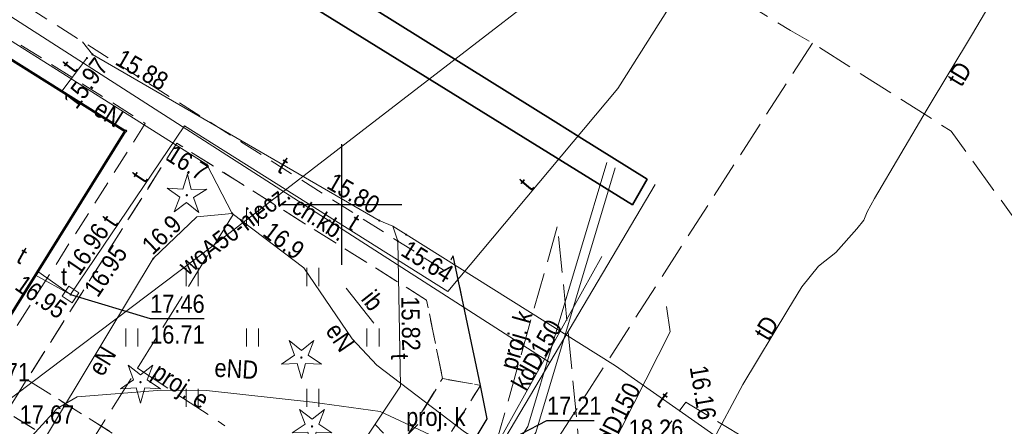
# Model space of a CAD drawing. Header units: metres. Extents: x 6530877 to 6534102, y 6042175 to 6045327.
# Tile 69 of 76: x 6533037 to 6533077, y 6044141 to 6044158. Entities that reach past the tile are written whole.
import ezdxf
from ezdxf.enums import TextEntityAlignment as Align

# ---------------------------------------------------------------- set-up
doc = ezdxf.new("R2010")
doc.units = ezdxf.units.M
doc.header["$MEASUREMENT"] = 0
doc.linetypes.add('1.0_0.5', pattern=[1.5, 1, -0.5])
doc.linetypes.add('1.5_0.5', pattern=[2, 1.5, -0.5])
doc.layers.get('0').update_dxf_attribs({"color": 2, "linetype": 'CONTINUOUS', "lineweight": 5})
for name, color, linetype in [('312-budynek ewidencyjny', 7, 'CONTINUOUS'), ('chodnik', 7, 'CONTINUOUS'), ('chodnik-Atr17', 7, 'CONTINUOUS'), ('drzewo iglaste', 7, 'CONTINUOUS'), ('inna budowla', 7, 'CONTINUOUS'), ('inna budowla-Atr17', 7, 'CONTINUOUS'), ('kanalizacyjne urządzenie techniczne - ob. projektowany-Atr17', 7, 'CONTINUOUS'), ('krawężnik', 7, 'CONTINUOUS'), ('latarnia', 7, 'CONTINUOUS'), ('obudowa ochronna przewodu', 7, 'CONTINUOUS'), ('pikieta sztuczna-Atr2', 7, 'CONTINUOUS'), ('przewód ciepłowniczy', 7, 'CONTINUOUS'), ('przewód elektroenergetyczny podziemny', 7, 'CONTINUOUS'), ('przewód elektroenergetyczny podziemny - ob. projektowany', 7, 'CONTINUOUS'), ('przewód elektroenergetyczny podziemny - ob. projektowany-Atr1', 7, 'CONTINUOUS'), ('przewód elektroenergetyczny podziemny-Atr1', 7, 'CONTINUOUS'), ('przewód kanalizacyjny', 7, 'CONTINUOUS'), ('przewód kanalizacyjny - ob. projektowany', 7, 'CONTINUOUS'), ('przewód kanalizacyjny - ob. projektowany-Atr1', 7, 'CONTINUOUS'), ('przewód kanalizacyjny-Atr1', 7, 'CONTINUOUS'), ('przewód telekomunikacyjny podziemny', 7, 'CONTINUOUS'), ('przewód telekomunikacyjny podziemny-Atr1', 7, 'CONTINUOUS'), ('przewód wodociągowy', 7, 'CONTINUOUS'), ('przewód wodociągowy - ob. projektowany', 7, 'CONTINUOUS'), ('przewód wodociągowy-Atr1', 7, 'CONTINUOUS'), ('Punkt budynku', 7, 'CONTINUOUS'), ('rzędna', 7, 'CONTINUOUS'), ('rzędna-Atr2', 7, 'CONTINUOUS'), ('rzędna-Atr3', 7, 'CONTINUOUS'), ('trawnik', 7, 'CONTINUOUS'), ('Wstawianie ramki sekcyjnej z opisem', 7, 'CONTINUOUS'), ('właz do komory lub kanału - kwadratowy', 7, 'CONTINUOUS'), ('właz do komory lub kanału - kwadratowy-Atr17', 7, 'CONTINUOUS')]:
    doc.layers.add(name, color=color, linetype=linetype)
doc.styles.get("Standard").update_dxf_attribs({"font": 'Working1250', "width": 0.75})

# ---------------------------------------------------------------- blocks, each defined once
blk = doc.blocks.new('PUNKTBUD')
at = {"color": 0}
blk.add_circle((0, 0), 0.045, dxfattribs=at)
blk = doc.blocks.new('SM01')
at = {"color": 0, "linetype": 'Continuous', "lineweight": 13}
for p, q in [((-0.53, 0.531), (-0.883, 0.884)), ((0.531, 0.531), (0.884, 0.884)), ((-0.53, -0.53), (-0.883, -0.883)), ((0.531, -0.53), (0.884, -0.883))]:
    blk.add_line(p, q, dxfattribs=at)
blk.add_circle((0, 0), 0.25, dxfattribs=at)
blk = doc.blocks.new('OP011')
at = {"linetype": 'Continuous', "lineweight": 13}
h = blk.add_hatch(color=0, dxfattribs=at)
edge = h.paths.add_edge_path()
edge.add_arc((0, 0), 0.05, 0, 360)
at = {"color": 0, "linetype": 'Continuous', "lineweight": 13}
for p, q in [((-0.283, 0.093), (-0.512, 0.706)), ((-0.512, 0.706), (0, 0.299)), ((0, 0.299), (0.512, 0.706)), ((0.512, 0.706), (0.283, 0.093)), ((-0.828, -0.268), (-0.283, 0.093)), ((0.283, 0.093), (0.828, -0.268)), ((-0.175, -0.24), (-0.828, -0.268)), ((0, -0.87), (-0.175, -0.24)), ((0.175, -0.24), (0, -0.87)), ((0.828, -0.268), (0.175, -0.24))]:
    blk.add_line(p, q, dxfattribs=at)
blk = doc.blocks.new('PW01')
at = {"linetype": 'Continuous', "lineweight": 13}
h = blk.add_hatch(color=0, dxfattribs=at)
edge = h.paths.add_edge_path()
edge.add_arc((0, 0), 0.045, 0, 360)
blk = doc.blocks.new('US22A')
at = {"color": 0, "linetype": 'Continuous', "lineweight": 0}
blk.add_lwpolyline([(-0.25, -0.25), (0.25, -0.25), (0.25, 0.25), (-0.25, 0.25)], close=True, dxfattribs=at)
blk = doc.blocks.new('TU04')
at = {"color": 0, "linetype": 'Continuous', "lineweight": 13}
for p, q in [((0, 0), (0, 0.75)), ((0.5, 0), (0.5, 0.75))]:
    blk.add_line(p, q, dxfattribs=at)
blk = doc.blocks.new('RAMKA500K')
at = {"color": 0}
for p, q in [((250, 147.5), (250, 152.5)), ((247.5, 150), (252.5, 150))]:
    blk.add_line(p, q, dxfattribs=at)

msp = doc.modelspace()

# ---------------------------------------------------------------- linework, layer by layer
at = {"layer": '312-budynek ewidencyjny', "color": 7, "linetype": 'Continuous', "lineweight": 50, "flags": 128}
for points in [[(6533030.71, 6044159.5), (6533041.03, 6044153.04)], [(6533041.03, 6044153.04), (6533015.41, 6044111.96)]]:
    msp.add_lwpolyline(points, dxfattribs=at)
at = {"layer": 'chodnik', "color": 7, "linetype": '1.0_0.5', "lineweight": 18, "flags": 128}
for points in [[(6533016, 6044109.01), (6533022.91, 6044120.13), (6533032.53, 6044113.92), (6533033.37, 6044115.3), (6533023.76, 6044121.51), (6533036.11, 6044141.41), (6533036.95, 6044142.75), (6533043.16, 6044152.54), (6533053.52, 6044146.04), (6533054.18, 6044142.79), (6533055.75, 6044142.51), (6533054.62, 6044147.87), (6533054.25, 6044147.27), (6533031.03, 6044161.94), (6533030.18, 6044162.43), (6533024.97, 6044165.61), (6533025.08, 6044165.81), (6533024.44, 6044166.23), (6533023.86, 6044165.35), (6533028.19, 6044162.39), (6533028.01, 6044162.08), (6533041.86, 6044153.35), (6533036, 6044144.12), (6533035.62, 6044144.37), (6533034.09, 6044141.91), (6533034.47, 6044141.67), (6533022.8, 6044122.86), (6533022.37, 6044123.12), (6533020.84, 6044120.67), (6533021.26, 6044120.41), (6533015.5, 6044111.12), (6532978.54, 6044132.73), (6532978.2, 6044132.19), (6532983.58, 6044128.74), (6533011.97, 6044111.59), (6533014.18, 6044110.2), (6533014.83, 6044109.78)], [(6533016, 6044109.01), (6533012.45, 6044103.41), (6533023.19, 6044096.64), (6533024.17, 6044096.41), (6533024.89, 6044096.43), (6533025.62, 6044096.77), (6533035.29, 6044112.28), (6533034.43, 6044112.81), (6533035.24, 6044114.15), (6533036.11, 6044113.61), (6533048.55, 6044133.66), (6533043.2, 6044137), (6533042.69, 6044136.19), (6533041.28, 6044137.07), (6533041.77, 6044137.88), (6533036.11, 6044141.41), (6533036.95, 6044142.75), (6533041.94, 6044139.63), (6533042.45, 6044140.44), (6533043.85, 6044139.57), (6533043.34, 6044138.75), (6533049.39, 6044135.02), (6533054.18, 6044142.79), (6533055.75, 6044142.51), (6533050.43, 6044133.95), (6533040.97, 6044118.73), (6533037.29, 6044112.81), (6533038.15, 6044112.26), (6533037.32, 6044110.94), (6533036.47, 6044111.46), (6533031.7, 6044103.79), (6533032.38, 6044102.91), (6533031.2, 6044101.02), (6533030.14, 6044101.26), (6533026.5, 6044095.4), (6533025.88, 6044094.96), (6533024.93, 6044094.72), (6533023.88, 6044094.71), (6533023.21, 6044094.86), (6533022.29, 6044095.24), (6533010.9, 6044102.48), (6532999.72, 6044109.51), (6532989.55, 6044115.91), (6532989.05, 6044115.2), (6532987.21, 6044116.36), (6532988.56, 6044118.54), (6533000.64, 6044110.83), (6533011.28, 6044104.13), (6533014.83, 6044109.78)]]:
    msp.add_lwpolyline(points, dxfattribs=at)
at = {"layer": 'inna budowla', "color": 7, "linetype": 'Continuous', "lineweight": 18, "flags": 128}
msp.add_lwpolyline([(6533050.18, 6044146.54), (6533051.33, 6044145.08)], dxfattribs=at)
at = {"layer": 'krawężnik', "color": 7, "linetype": 'Continuous', "lineweight": 25, "flags": 128}
msp.add_lwpolyline([(6533051.71, 6044133.92), (6533056.03, 6044141.12), (6533055.75, 6044142.51), (6533054.62, 6044147.87)], dxfattribs=at)
at = {"layer": 'obudowa ochronna przewodu', "color": 7, "linetype": 'Continuous', "lineweight": 35, "flags": 128}
msp.add_lwpolyline([(6533010.24, 6044145.86), (6533008.89, 6044143.61), (6533008.39, 6044142.9), (6533008.78, 6044142.62), (6533016.76, 6044155.12), (6533025.42, 6044168.64), (6533027.4, 6044171.92), (6533036.11, 6044165.22), (6533031.56, 6044158.97), (6533032.82, 6044158.18), (6533037.29, 6044164.47), (6533045.74, 6044160.08), (6533062.05, 6044149.99), (6533062.66, 6044151.04), (6533059.84, 6044152.8), (6533058.88, 6044153.4), (6533046.71, 6044161), (6533045.66, 6044161.66), (6533037.4, 6044165.99), (6533027.43, 6044173.24), (6533026.87, 6044172.34), (6533014.68, 6044152.87)], close=True, dxfattribs=at)
at = {"layer": 'przewód ciepłowniczy', "color": 212, "linetype": 'Continuous', "lineweight": 18, "flags": 128}
for points in [[(6533033.17, 6044102.05), (6533057.72, 6044140.81), (6533060.99, 6044151.73)], [(6533033.21, 6044101.36), (6533058.05, 6044140.56), (6533061.33, 6044151.51)]]:
    msp.add_lwpolyline(points, dxfattribs=at)
at = {"layer": 'przewód elektroenergetyczny podziemny', "color": 1, "linetype": 'Continuous', "lineweight": 18, "flags": 128}
for points in [[(6533045.46, 6044149.63), (6533044.41, 6044151.65), (6533036.08, 6044156.91), (6533035.58, 6044156.79)], [(6533045.46, 6044149.63), (6533044, 6044149.49), (6533042.19, 6044147.76), (6533037.32, 6044139.69), (6533036.82, 6044140.04)], [(6533045.46, 6044149.63), (6533048.43, 6044147.37), (6533050.43, 6044144.44), (6533051.46, 6044143.34), (6533055.09, 6044140.58), (6533056.97, 6044139.41), (6533059.42, 6044138.89), (6533060.63, 6044138.13), (6533062.27, 6044136.86), (6533063.72, 6044136.84), (6533066.29, 6044136.5), (6533067.61, 6044136.76), (6533081.58, 6044128.08), (6533082.84, 6044130.29), (6533087.88, 6044137.84), (6533095.39, 6044133.28), (6533107.7, 6044125.56), (6533115.47, 6044121.3), (6533123.43, 6044116.26), (6533130.16, 6044111.88), (6533141.87, 6044104.13), (6533141.76, 6044103.06), (6533140.4, 6044100.67), (6533138.9, 6044095.46)], [(6533054.28, 6044139.99), (6533054.29, 6044140.03), (6533053.64, 6044140.47), (6533051.59, 6044141.43), (6533048.79, 6044141.81), (6533044.39, 6044142.29), (6533042.53, 6044142.31), (6533039.03, 6044142.04), (6533038.2, 6044141.55), (6533036.82, 6044140.04), (6533035.91, 6044138.98)]]:
    msp.add_lwpolyline(points, dxfattribs=at)
at = {"layer": 'przewód elektroenergetyczny podziemny - ob. projektowany', "color": 1, "linetype": '1.5_0.5', "lineweight": 18, "flags": 128}
for points in [[(6533045.5, 6044149.58), (6533041.54, 6044143.22), (6533040.18, 6044141.07), (6533038.8, 6044138.84), (6533035.29, 6044133.4), (6533030.52, 6044125.78), (6533025.19, 6044117.36), (6533020.7, 6044110.23), (6533017.96, 6044105.83), (6533017.27, 6044104.7)], [(6533041.54, 6044143.22), (6533045.16, 6044140.84)], [(6533033.7, 6044094.61), (6533034.63, 6044094.07), (6533035.88, 6044096.23), (6533038.26, 6044099.84), (6533039.84, 6044102.33), (6533041.86, 6044105.94), (6533044.27, 6044109.63), (6533047.22, 6044114.49), (6533048.07, 6044115.85), (6533052.04, 6044121.83), (6533051.07, 6044122.44), (6533052.15, 6044124.2), (6533053.72, 6044126.85), (6533054.64, 6044128.41), (6533055.47, 6044129.59), (6533057.63, 6044132.76), (6533058.8, 6044134.36), (6533060.54, 6044136.84), (6533064.26, 6044141.81), (6533070.16, 6044138.25), (6533071.59, 6044137.35), (6533076.71, 6044134.32), (6533082.33, 6044130.64), (6533087.97, 6044131.47)]]:
    msp.add_lwpolyline(points, dxfattribs=at)
at = {"layer": 'przewód kanalizacyjny', "color": 34, "linetype": 'Continuous', "lineweight": 18, "flags": 128}
for points in [[(6533056.37, 6044139.95), (6533060.79, 6044147.84)], [(6533060.09, 6044137.79), (6533063.61, 6044144.72), (6533063.47, 6044145.78)]]:
    msp.add_lwpolyline(points, dxfattribs=at)
at = {"layer": 'przewód kanalizacyjny - ob. projektowany', "color": 34, "linetype": '1.5_0.5', "lineweight": 18, "flags": 128}
msp.add_lwpolyline([(6533056.35, 6044139.93), (6533058.95, 6044149.12), (6533060.08, 6044137.7)], dxfattribs=at)
at = {"layer": 'przewód telekomunikacyjny podziemny', "color": 30, "linetype": 'Continuous', "lineweight": 18, "flags": 128}
for points in [[(6533037.4, 6044147.22), (6533038.76, 6044146.27), (6533043.48, 6044153.25), (6533054.4, 6044146.4), (6533061.45, 6044154.8), (6533081.88, 6044187.02), (6533085.79, 6044194.28), (6533085.45, 6044196.43), (6533093.82, 6044209.29), (6533096.17, 6044211.08)], [(6533065.32, 6044140.09), (6533066.63, 6044142.55), (6533068.49, 6044145.63), (6533069.08, 6044146.59), (6533069.77, 6044147.45), (6533070.48, 6044148.01), (6533071.36, 6044148.99), (6533071.65, 6044149.35), (6533071.78, 6044149.7), (6533072.08, 6044150.24), (6533074.27, 6044153.94), (6533076.15, 6044157.06), (6533077.33, 6044159.07)], [(6533039.26, 6044156.73), (6533039.67, 6044156.21), (6533051.56, 6044149.33), (6533052.12, 6044149.1), (6533052.67, 6044148.75), (6533061.35, 6044143.32), (6533069.78, 6044137.41), (6533071.83, 6044134.45), (6533083.37, 6044127.87), (6533103.59, 6044114.8), (6533104.05, 6044114.36), (6533104.6, 6044114.11), (6533110.22, 6044108.99)], [(6533038.4, 6044154.69), (6533039.44, 6044156.06)], [(6533037.31, 6044147.07), (6533038.76, 6044146.27), (6533043.48, 6044153.25)], [(6533052.12, 6044149.1), (6533052.33, 6044148.48), (6533052.44, 6044142.47), (6533038.25, 6044121.22), (6533025, 6044099.61), (6533021.35, 6044097.64), (6533020.77, 6044097.43)]]:
    msp.add_lwpolyline(points, dxfattribs=at)
at = {"layer": 'przewód wodociągowy', "color": 5, "linetype": 'Continuous', "lineweight": 18, "flags": 128}
for points in [[(6533090.53, 6044189.07), (6533090.41, 6044188.89), (6533085.52, 6044182.34), (6533081.84, 6044178.38), (6533074.86, 6044171.53), (6533062.75, 6044162.21), (6533050.79, 6044153), (6533044.66, 6044148.28), (6533034.44, 6044140.59), (6533033.58, 6044141.09)], [(6533058.63, 6044143.46), (6533016.01, 6044170.78), (6532998.55, 6044149.97)], [(6533062.99, 6044150.82), (6533058.63, 6044143.46), (6533054.5, 6044136.49), (6533050.63, 6044130.1), (6533046.66, 6044123.54)]]:
    msp.add_lwpolyline(points, dxfattribs=at)
at = {"layer": 'przewód wodociągowy - ob. projektowany', "color": 5, "linetype": '1.5_0.5', "lineweight": 18, "flags": 128}
for points in [[(6532989.76, 6044154.69), (6532995.89, 6044151.13), (6533017.81, 6044185.57), (6533032.99, 6044176.26), (6533034.3, 6044178.44), (6533063.07, 6044160.58), (6533068.61, 6044157.2), (6533069.51, 6044156.68), (6533075.26, 6044153.04), (6533088.04, 6044135.35), (6533091.43, 6044133.36), (6533108.11, 6044122.64), (6533110.67, 6044120.96)], [(6533069.51, 6044156.68), (6533050.8, 6044127.66), (6533047.04, 6044121.77), (6533026.71, 6044089.34), (6533021.8, 6044081.9)]]:
    msp.add_lwpolyline(points, dxfattribs=at)
at = {"layer": 'rzędna-Atr2', "color": 7, "flags": 128}
for points in [[(6533038.76, 6044146.27), (6533042.06, 6044145.28), (6533044.305, 6044145.28)], [(6533056.37, 6044139.95), (6533058.51, 6044141.06), (6533060.462, 6044141.06)]]:
    msp.add_lwpolyline(points, dxfattribs=at)
at = {"layer": 'trawnik', "color": 7, "linetype": '1.0_0.5', "lineweight": 18, "flags": 128}
for points in [[(6533053.52, 6044146.04), (6533043.16, 6044152.54), (6533036.95, 6044142.75), (6533041.94, 6044139.63), (6533042.45, 6044140.44), (6533043.85, 6044139.57), (6533043.34, 6044138.75), (6533049.39, 6044135.02), (6533054.18, 6044142.79)], [(6533037.29, 6044112.81), (6533038.15, 6044112.26), (6533041.8, 6044118.23), (6533051.71, 6044133.92), (6533056.03, 6044141.12), (6533055.75, 6044142.51), (6533050.43, 6044133.95), (6533040.97, 6044118.73)], [(6533033.37, 6044115.3), (6533035.24, 6044114.15), (6533036.11, 6044113.61), (6533048.55, 6044133.66), (6533043.2, 6044137), (6533042.69, 6044136.19), (6533041.28, 6044137.07), (6533041.77, 6044137.88), (6533036.11, 6044141.41), (6533023.76, 6044121.51)]]:
    msp.add_lwpolyline(points, close=True, dxfattribs=at)
at = {"layer": 'Wstawianie ramki sekcyjnej z opisem', "color": 7, "linetype": 'Continuous', "lineweight": 13, "flags": 128}
for points in [[(6533050, 6044147.5), (6533050, 6044152.5)], [(6533047.5, 6044150), (6533052.5, 6044150)]]:
    msp.add_lwpolyline(points, dxfattribs=at)

# ---------------------------------------------------------------- block references
at = {"layer": 'drzewo iglaste', "color": 94, "linetype": 'Continuous', "lineweight": 18, "rotation": 250.478}
msp.add_blockref('OP011', (6533043.58, 6044150.38), dxfattribs=at)
at = {"layer": 'drzewo iglaste', "color": 94, "linetype": 'Continuous', "lineweight": 18}
for p in [(6533048.33, 6044143.66), (6533041.66, 6044142.64), (6533048.77, 6044140.81)]:
    msp.add_blockref('OP011', p, dxfattribs=at)
at = {"layer": 'latarnia', "color": 7, "linetype": 'Continuous', "lineweight": 18}
msp.add_blockref('SM01', (6533052.27, 6044140), dxfattribs=at)
at = {"layer": 'Punkt budynku', "color": 5, "linetype": 'Continuous', "lineweight": 18}
msp.add_blockref('PUNKTBUD', (6533041.03, 6044153.04), dxfattribs=at)
at = {"layer": 'rzędna', "color": 30, "linetype": 'Continuous', "lineweight": 18}
for p in [(6533039.67, 6044156.21), (6533039.44, 6044156.06), (6533051.56, 6044149.33), (6533052.33, 6044148.48), (6533052.67, 6044148.75)]:
    msp.add_blockref('PW01', p, dxfattribs=at)
at = {"layer": 'rzędna', "color": 1, "linetype": 'Continuous', "lineweight": 18}
for p, rotation in [((6533044.41, 6044151.65), 327.719), ((6533045.46, 6044149.63), 142.726), ((6533042.19, 6044147.76), 238.883)]:
    msp.add_blockref('PW01', p, dxfattribs=dict(at, rotation=rotation))
at = {"layer": 'rzędna', "color": 30, "linetype": 'Continuous', "lineweight": 18}
for rotation in [235.965, 145.909, 236.764, 56.921]:
    msp.add_blockref('PW01', (6533038.76, 6044146.27), dxfattribs=dict(at, rotation=rotation))
at = {"layer": 'trawnik', "color": 7, "linetype": 'Continuous', "lineweight": 18}
for p in [(6533046.049, 6044149.119), (6533043.549, 6044146.619), (6533048.549, 6044146.619), (6533041.049, 6044144.119), (6533046.049, 6044144.119), (6533051.049, 6044144.119), (6533043.549, 6044141.619), (6533048.549, 6044141.619)]:
    msp.add_blockref('TU04', p, dxfattribs=at)
at = {"layer": 'Wstawianie ramki sekcyjnej z opisem', "color": 7, "linetype": 'Continuous', "lineweight": 13}
msp.add_blockref('RAMKA500K', (6532800, 6044000), dxfattribs=at)
at = {"layer": 'właz do komory lub kanału - kwadratowy', "color": 7, "linetype": 'Continuous', "lineweight": 18, "rotation": 56.921}
msp.add_blockref('US22A', (6533038.76, 6044146.27), dxfattribs=at)

# ---------------------------------------------------------------- texts
at = {"layer": 'chodnik-Atr17', "color": 7, "width": 0.9}
msp.add_text('ch.kb.', height=0.75, rotation=-32.105, dxfattribs=at).set_placement((6533047.87, 6044149.72))
at = {"layer": 'inna budowla-Atr17', "color": 7, "width": 0.9}
msp.add_text('ib', height=0.75, rotation=308.226, dxfattribs=at).set_placement((6533050.77, 6044146.07))
at = {"layer": 'kanalizacyjne urządzenie techniczne - ob. projektowany-Atr17', "color": 34, "width": 0.9}
msp.add_text('proj. k', height=0.75, dxfattribs=at).set_placement((6533052.67, 6044140.83))
at = {"layer": 'pikieta sztuczna-Atr2', "color": 7, "width": 0.9}
for s, p in [('17.71', (6533034.82, 6044143.43)), ('17.67', (6533036.65, 6044141.68))]:
    msp.add_text(s, height=0.75, dxfattribs=at).set_placement(p, align=Align.TOP_LEFT)
at = {"layer": 'przewód elektroenergetyczny podziemny - ob. projektowany-Atr1', "color": 1, "width": 0.9}
msp.add_text('proj. e', height=0.75, rotation=326.676, dxfattribs=at).set_placement((6533042.08, 6044142.87))
at = {"layer": 'przewód elektroenergetyczny podziemny-Atr1', "color": 1, "width": 0.9}
for rotation, p in [(-32.271, (6533040.05, 6044154.4)), (-55.683, (6533049.92, 6044145.19)), (58.89, (6533039.45, 6044143.22))]:
    msp.add_text('eN', height=0.75, rotation=rotation, dxfattribs=at).set_placement(p, align=Align.TOP_LEFT)
msp.add_text('eND', height=0.75, rotation=356.689, dxfattribs=at).set_placement((6533044.71, 6044142.87))
at = {"layer": 'przewód kanalizacyjny - ob. projektowany-Atr1', "color": 34, "width": 0.9}
msp.add_text('proj. k', height=0.75, rotation=74.203, dxfattribs=at).set_placement((6533057.25, 6044143.1))
at = {"layer": 'przewód kanalizacyjny-Atr1', "color": 34, "width": 0.9}
for rotation, p in [(60.742, (6533057.65, 6044142.23)), (63.072, (6533061.01, 6044139.59))]:
    msp.add_text('kdD150', height=0.75, rotation=rotation, dxfattribs=at).set_placement(p)
at = {"layer": 'przewód telekomunikacyjny podziemny-Atr1', "color": 30, "width": 0.9}
for s, rotation, p in [('t', 52.797, (6533038.93, 6044155.39)), ('tD', 59.038, (6533075.69, 6044154.83)), ('t', 55.933, (6533041.84, 6044150.83)), ('t', 49.994, (6533057.84, 6044150.5)), ('t', 55.933, (6533040.61, 6044149.01)), ('t', -32.099, (6533050.22, 6044149.02)), ('tD', 58.873, (6533067.69, 6044144.31))]:
    msp.add_text(s, height=0.75, rotation=rotation, dxfattribs=at).set_placement(p)
for rotation, p in [(329.945, (6533047.47, 6044151.7)), (271.048, (6533052.42, 6044143.83)), (324.967, (6533063.21, 6044142.02))]:
    msp.add_text('t', height=0.75, rotation=rotation, dxfattribs=at).set_placement(p, align=Align.MIDDLE_LEFT)
msp.add_text('t', height=0.75, rotation=-28.887, dxfattribs=at).set_placement((6533036.83, 6044148.29), align=Align.TOP_LEFT)
at = {"layer": 'przewód wodociągowy-Atr1', "color": 5, "width": 0.9}
msp.add_text('woA50-niecz.', height=0.75, rotation=36.96, dxfattribs=at).set_placement((6533043.39, 6044147.33), align=Align.MIDDLE_LEFT)
at = {"layer": 'rzędna-Atr2', "color": 30, "width": 0.9}
for s, rotation, p in [('15.88', 329.945, (6533040.56, 6044155.82)), ('15.97', 52.797, (6533039, 6044153.9)), ('15.80', 329.945, (6533049.33, 6044150.7)), ('16.96', 55.971, (6533039.13, 6044147.01)), ('16.95', 55.971, (6533039.89, 6044146.11)), ('15.64', 327.971, (6533052.4, 6044147.92)), ('15.82', 271.048, (6533052.47, 6044146.19))]:
    msp.add_text(s, height=0.75, rotation=rotation, dxfattribs=at).set_placement(p)
at = {"layer": 'rzędna-Atr2', "color": 1, "width": 0.9}
msp.add_text('16.7', height=0.75, rotation=-32.271, dxfattribs=at).set_placement((6533043.06, 6044152.51), align=Align.TOP_LEFT)
for rotation, p in [(43.705, (6533042.16, 6044147.87)), (-37.269, (6533046.68, 6044148.74))]:
    msp.add_text('16.9', height=0.75, rotation=rotation, dxfattribs=at).set_placement(p)
at = {"layer": 'rzędna-Atr2', "color": 30, "width": 0.9}
msp.add_text('16.95', height=0.75, rotation=-34.936, dxfattribs=at).set_placement((6533036.83, 6044147.13), align=Align.TOP_LEFT)
msp.add_text('17.46', height=0.75, dxfattribs=at).set_placement((6533042.06, 6044145.288), align=Align.BOTTOM_LEFT)
at = {"layer": 'rzędna-Atr2', "color": 34, "width": 0.9}
msp.add_text('16.16', height=0.75, rotation=-80.309, dxfattribs=at).set_placement((6533064.42, 6044143.26))
for s, p in [('17.21', (6533058.51, 6044141.067)), ('18.26', (6533061.897, 6044140.118))]:
    msp.add_text(s, height=0.75, dxfattribs=at).set_placement(p, align=Align.BOTTOM_LEFT)
at = {"layer": 'rzędna-Atr3', "color": 30, "width": 0.9}
msp.add_text('16.71', height=0.75, dxfattribs=at).set_placement((6533042.06, 6044144.013), align=Align.BOTTOM_LEFT)
at = {"layer": 'właz do komory lub kanału - kwadratowy-Atr17', "color": 7, "width": 0.9}
msp.add_text('t', height=0.75, dxfattribs=at).set_placement((6533038.37, 6044147.4), align=Align.TOP_LEFT)

doc.saveas('drawing.dxf')
